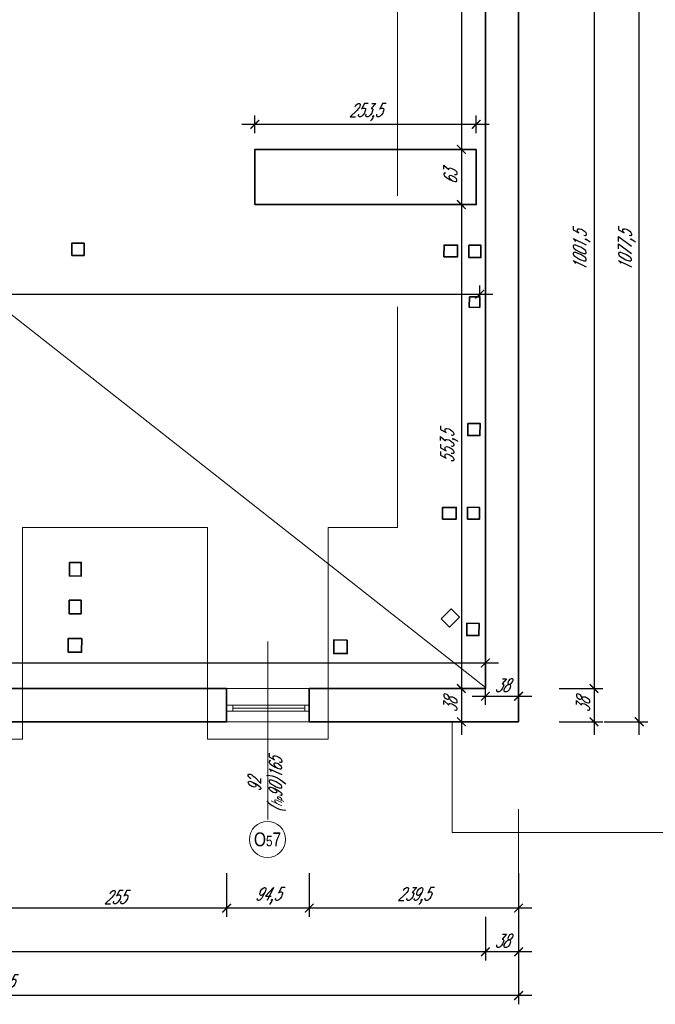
# Model space of a CAD drawing. Header units: millimetres. Extents: x 402 to 79005, y -7782 to 89952.
# Tile 8 of 256: x 23578 to 24306, y 9021 to 10147. Entities that reach past the tile are written whole.
import ezdxf

# ---------------------------------------------------------------- set-up
doc = ezdxf.new("R2010")
doc.units = ezdxf.units.MM
doc.header["$LTSCALE"] = 10
doc.linetypes.add('DASHED', pattern=[19.05, 12.7, -6.35])
doc.layers.get('0').update_dxf_attribs({"lineweight": 0})
doc.layers.get('Defpoints').update_dxf_attribs({"color": 253})
for name, color, linetype, lineweight in [('01-2_konstrukcja dachu', 253, 'Continuous', 35), ('01_ściany', 253, 'Continuous', 35), ('03-01_okna', 253, 'Continuous', 15), ('04-1_widok', 253, 'Continuous', 5), ('04-2_nad', 253, 'DASHED', 5), ('05-01_wymiary', 253, 'Continuous', 5), ('05-03_opis', 253, 'Continuous', 5)]:
    doc.layers.add(name, color=color, linetype=linetype, lineweight=lineweight)
doc.styles.add('ariel', font='ARIAL.TTF', dxfattribs={"width": 0.8})
doc.styles.add('ariel_wym', font='simplex.shx', dxfattribs={"width": 0.65, "oblique": 25})
doc.dimstyles.new('ariel 50', dxfattribs={"dimtxt": 15, "dimasz": 10, "dimexe": 10, "dimexo": 0, "dimgap": 5, "dimtad": 1, "dimdec": 1, "dimrnd": 0.5, "dimtxsty": 'ariel_wym', "dimblk": 'ARCHTICK', "dimcen": 2.5, "dimdle": 15, "dimazin": 0, "dimtfac": 1, "dimtdec": 1, "dimtix": 1, "dimtmove": 0, "dimatfit": 3, "dimldrblk": 'DOT', "dimfxl": 0, "dimarcsym": 0})
doc.dimstyles.new('ariel 50 wnętrze', dxfattribs={"dimtxt": 15, "dimasz": 10, "dimexe": 10, "dimexo": 0, "dimgap": 5, "dimtad": 1, "dimdec": 1, "dimrnd": 0.5, "dimtxsty": 'ariel_wym', "dimblk": 'ARCHTICK', "dimcen": 2.5, "dimdle": 15, "dimazin": 0, "dimtfac": 1, "dimtdec": 1, "dimtix": 1, "dimtmove": 0, "dimatfit": 3, "dimldrblk": 'DOT', "dimfxl": 0, "dimarcsym": 0})

# ---------------------------------------------------------------- blocks, each defined once
blk = doc.blocks.new('_ArchTick')
at = {"color": 0, "linetype": 'ByBlock', "const_width": 0.15}
blk.add_lwpolyline([(-0.5, -0.5), (0.5, 0.5)], dxfattribs=at)
blk = doc.blocks.new('*D3437')
at = {"layer": '05-01_wymiary', "color": 0, "lineweight": -2}
for p, q in [((24235.5, 10398.5), (24235.5, 9366.9)), ((24195.5, 10383.5), (24245.5, 10383.5)), ((24195.5, 9381.9), (24245.5, 9381.9))]:
    blk.add_line(p, q, dxfattribs=at)
at = {"layer": 'Defpoints', "color": 0, "lineweight": 0}
for p in [(24111.2, 10383.5), (24111.2, 9381.9), (24235.5, 9381.9)]:
    blk.add_point(p, dxfattribs=at)
at = {"layer": '05-01_wymiary', "color": 0, "lineweight": -2, "xscale": 10, "yscale": 10, "zscale": 10}
for p, rotation in [((24235.5, 10383.5), 90), ((24235.5, 9381.9), 270)]:
    blk.add_blockref('_ArchTick', p, dxfattribs=dict(at, rotation=rotation))
at = {"layer": '05-01_wymiary', "color": 0, "insert": (24221.5, 9882.7), "char_height": 15, "attachment_point": 5, "rotation": 90, "style": 'ariel_wym'}
blk.add_mtext('1001,5', dxfattribs=at)
blk = doc.blocks.new('_Dot')
at = {"color": 0, "linetype": 'ByBlock', "lineweight": -2}
blk.add_line((-0.5, 0), (-1, 0), dxfattribs=at)
at = {"color": 0, "linetype": 'ByBlock', "const_width": 0.5}
blk.add_lwpolyline([(-0.25, 0, 1), (0.25, 0, 1)], format="xyb", close=True, dxfattribs=at)
blk = doc.blocks.new('*D3438')
at = {"layer": '05-01_wymiary', "color": 0, "lineweight": -2}
for p, q in [((24235.5, 9396.9), (24235.5, 9328.9)), ((24195.5, 9381.9), (24245.5, 9381.9)), ((24195.5, 9343.9), (24245.5, 9343.9))]:
    blk.add_line(p, q, dxfattribs=at)
at = {"layer": 'Defpoints', "color": 0, "lineweight": 0}
for p in [(24111.2, 9381.9), (24149.2, 9343.9), (24235.5, 9343.9)]:
    blk.add_point(p, dxfattribs=at)
at = {"layer": '05-01_wymiary', "color": 0, "lineweight": -2, "xscale": 10, "yscale": 10, "zscale": 10}
for p, rotation in [((24235.5, 9381.9), 90), ((24235.5, 9343.9), 270)]:
    blk.add_blockref('_ArchTick', p, dxfattribs=dict(at, rotation=rotation))
at = {"layer": '05-01_wymiary', "color": 0, "insert": (24223, 9362.9), "char_height": 15, "attachment_point": 5, "rotation": 90, "style": 'ariel_wym'}
blk.add_mtext('38', dxfattribs=at)
blk = doc.blocks.new('*D3439')
at = {"layer": '05-01_wymiary', "color": 0, "lineweight": -2}
for p, q in [((24287.2, 9328.9), (24287.2, 10436.5)), ((24247.2, 10421.5), (24297.2, 10421.5)), ((24247.2, 9343.9), (24297.2, 9343.9))]:
    blk.add_line(p, q, dxfattribs=at)
at = {"layer": 'Defpoints', "color": 0, "lineweight": 0}
for p in [(24149.2, 10421.5), (24287.2, 10421.5), (24149.2, 9343.9)]:
    blk.add_point(p, dxfattribs=at)
at = {"layer": '05-01_wymiary', "color": 0, "lineweight": -2, "xscale": 10, "yscale": 10, "zscale": 10}
for p, rotation in [((24287.2, 10421.5), 90), ((24287.2, 9343.9), 270)]:
    blk.add_blockref('_ArchTick', p, dxfattribs=dict(at, rotation=rotation))
at = {"layer": '05-01_wymiary', "color": 0, "insert": (24273.3, 9882.7), "char_height": 15, "attachment_point": 5, "rotation": 90, "style": 'ariel_wym'}
blk.add_mtext('1077,5', dxfattribs=at)
blk = doc.blocks.new('*D3470')
at = {"layer": '05-01_wymiary', "color": 0, "lineweight": -2}
for p, q in [((23909.6, 9170.8), (23909.6, 9120.8)), ((24149.2, 9170.8), (24149.2, 9120.8)), ((24164.2, 9130.8), (23894.6, 9130.8))]:
    blk.add_line(p, q, dxfattribs=at)
at = {"layer": 'Defpoints', "color": 0, "lineweight": 0}
for p in [(23909.6, 9381.9), (24149.2, 9343.9), (23909.6, 9130.8)]:
    blk.add_point(p, dxfattribs=at)
at = {"layer": '05-01_wymiary', "color": 0, "lineweight": -2, "xscale": 10, "yscale": 10, "zscale": 10, "rotation": 180}
blk.add_blockref('_ArchTick', (23909.6, 9130.8), dxfattribs=at)
at = {"layer": '05-01_wymiary', "color": 0, "lineweight": -2, "xscale": 10, "yscale": 10, "zscale": 10}
blk.add_blockref('_ArchTick', (24149.2, 9130.8), dxfattribs=at)
at = {"layer": '05-01_wymiary', "color": 0, "insert": (24029.4, 9144.7), "char_height": 15, "attachment_point": 5, "style": 'ariel_wym'}
blk.add_mtext('239,5', dxfattribs=at)
blk = doc.blocks.new('*D3471')
at = {"layer": '05-01_wymiary', "color": 0, "lineweight": -2}
for p, q in [((23815.1, 9170.8), (23815.1, 9120.8)), ((23909.6, 9170.8), (23909.6, 9120.8)), ((23924.6, 9130.8), (23800.1, 9130.8))]:
    blk.add_line(p, q, dxfattribs=at)
at = {"layer": 'Defpoints', "color": 0, "lineweight": 0}
for p in [(23815.1, 9381.9), (23909.6, 9381.9), (23815.1, 9130.8)]:
    blk.add_point(p, dxfattribs=at)
at = {"layer": '05-01_wymiary', "color": 0, "lineweight": -2, "xscale": 10, "yscale": 10, "zscale": 10, "rotation": 180}
blk.add_blockref('_ArchTick', (23815.1, 9130.8), dxfattribs=at)
at = {"layer": '05-01_wymiary', "color": 0, "lineweight": -2, "xscale": 10, "yscale": 10, "zscale": 10}
blk.add_blockref('_ArchTick', (23909.6, 9130.8), dxfattribs=at)
at = {"layer": '05-01_wymiary', "color": 0, "insert": (23862.4, 9144.7), "char_height": 15, "attachment_point": 5, "style": 'ariel_wym'}
blk.add_mtext('94,5', dxfattribs=at)
blk = doc.blocks.new('*D3472')
at = {"layer": '05-01_wymiary', "color": 0, "lineweight": -2}
for p, q in [((23559.9, 9170.8), (23559.9, 9120.8)), ((23815.1, 9170.8), (23815.1, 9120.8)), ((23830.1, 9130.8), (23544.9, 9130.8))]:
    blk.add_line(p, q, dxfattribs=at)
at = {"layer": 'Defpoints', "color": 0, "lineweight": 0}
for p in [(23559.9, 9381.9), (23815.1, 9381.9), (23559.9, 9130.8)]:
    blk.add_point(p, dxfattribs=at)
at = {"layer": '05-01_wymiary', "color": 0, "lineweight": -2, "xscale": 10, "yscale": 10, "zscale": 10, "rotation": 180}
blk.add_blockref('_ArchTick', (23559.9, 9130.8), dxfattribs=at)
at = {"layer": '05-01_wymiary', "color": 0, "lineweight": -2, "xscale": 10, "yscale": 10, "zscale": 10}
blk.add_blockref('_ArchTick', (23815.1, 9130.8), dxfattribs=at)
at = {"layer": '05-01_wymiary', "color": 0, "insert": (23687.5, 9143.3), "char_height": 15, "attachment_point": 5, "style": 'ariel_wym'}
blk.add_mtext('255', dxfattribs=at)
blk = doc.blocks.new('*D3477')
at = {"layer": '05-01_wymiary', "color": 0, "lineweight": -2}
for p, q in [((24111.2, 9120.8), (24111.2, 9070.8)), ((24149.2, 9120.8), (24149.2, 9070.8)), ((24164.2, 9080.8), (24096.2, 9080.8))]:
    blk.add_line(p, q, dxfattribs=at)
at = {"layer": 'Defpoints', "color": 0, "lineweight": 0}
for p in [(24111.2, 9381.9), (24149.2, 9343.9), (24111.2, 9080.8)]:
    blk.add_point(p, dxfattribs=at)
at = {"layer": '05-01_wymiary', "color": 0, "lineweight": -2, "xscale": 10, "yscale": 10, "zscale": 10, "rotation": 180}
blk.add_blockref('_ArchTick', (24111.2, 9080.8), dxfattribs=at)
at = {"layer": '05-01_wymiary', "color": 0, "lineweight": -2, "xscale": 10, "yscale": 10, "zscale": 10}
blk.add_blockref('_ArchTick', (24149.2, 9080.8), dxfattribs=at)
at = {"layer": '05-01_wymiary', "color": 0, "insert": (24130.2, 9093.3), "char_height": 15, "attachment_point": 5, "style": 'ariel_wym'}
blk.add_mtext('38', dxfattribs=at)
blk = doc.blocks.new('*D3478')
at = {"layer": '05-01_wymiary', "color": 0, "lineweight": -2}
for p, q in [((22948.6, 9120.8), (22948.6, 9070.8)), ((24111.2, 9120.8), (24111.2, 9070.8)), ((24126.2, 9080.8), (22933.6, 9080.8))]:
    blk.add_line(p, q, dxfattribs=at)
at = {"layer": 'Defpoints', "color": 0, "lineweight": 0}
for p in [(24111.2, 9381.9), (22948.6, 9343.9), (22948.6, 9080.8)]:
    blk.add_point(p, dxfattribs=at)
at = {"layer": '05-01_wymiary', "color": 0, "lineweight": -2, "xscale": 10, "yscale": 10, "zscale": 10, "rotation": 180}
blk.add_blockref('_ArchTick', (22948.6, 9080.8), dxfattribs=at)
at = {"layer": '05-01_wymiary', "color": 0, "lineweight": -2, "xscale": 10, "yscale": 10, "zscale": 10}
blk.add_blockref('_ArchTick', (24111.2, 9080.8), dxfattribs=at)
at = {"layer": '05-01_wymiary', "color": 0, "insert": (23529.9, 9094.7), "char_height": 15, "attachment_point": 5, "style": 'ariel_wym'}
blk.add_mtext('1162,5', dxfattribs=at)
blk = doc.blocks.new('*D3479')
at = {"layer": '05-01_wymiary', "color": 0, "lineweight": -2}
for p, q in [((22948.6, 9070.8), (22948.6, 9020.8)), ((24149.2, 9070.8), (24149.2, 9020.8)), ((24164.2, 9030.8), (22933.6, 9030.8))]:
    blk.add_line(p, q, dxfattribs=at)
at = {"layer": 'Defpoints', "color": 0, "lineweight": 0}
for p in [(22948.6, 9343.9), (24149.2, 9343.9), (22948.6, 9030.8)]:
    blk.add_point(p, dxfattribs=at)
at = {"layer": '05-01_wymiary', "color": 0, "lineweight": -2, "xscale": 10, "yscale": 10, "zscale": 10, "rotation": 180}
blk.add_blockref('_ArchTick', (22948.6, 9030.8), dxfattribs=at)
at = {"layer": '05-01_wymiary', "color": 0, "lineweight": -2, "xscale": 10, "yscale": 10, "zscale": 10}
blk.add_blockref('_ArchTick', (24149.2, 9030.8), dxfattribs=at)
at = {"layer": '05-01_wymiary', "color": 0, "insert": (23548.9, 9044.7), "char_height": 15, "attachment_point": 5, "style": 'ariel_wym'}
blk.add_mtext('1200,5', dxfattribs=at)
blk = doc.blocks.new('*D3684')
at = {"layer": '05-01_wymiary', "color": 0, "lineweight": -2}
for p, q in [((24083.7, 10398.5), (24083.7, 9983.5)), ((24093.7, 10383.5), (24073.7, 10383.5)), ((24093.7, 9998.5), (24073.7, 9998.5))]:
    blk.add_line(p, q, dxfattribs=at)
at = {"layer": 'Defpoints', "color": 0, "lineweight": 0}
for p in [(24111.2, 10383.5), (24083.7, 9998.5), (24100.7, 9998.5)]:
    blk.add_point(p, dxfattribs=at)
at = {"layer": '05-01_wymiary', "color": 0, "lineweight": -2, "xscale": 10, "yscale": 10, "zscale": 10}
for p, rotation in [((24083.7, 10383.5), 90), ((24083.7, 9998.5), 270)]:
    blk.add_blockref('_ArchTick', p, dxfattribs=dict(at, rotation=rotation))
at = {"layer": '05-01_wymiary', "color": 0, "insert": (24071.2, 10191), "char_height": 15, "attachment_point": 5, "rotation": 90, "style": 'ariel_wym'}
blk.add_mtext('385', dxfattribs=at)
blk = doc.blocks.new('*D3685')
at = {"layer": '05-01_wymiary', "color": 0, "lineweight": -2}
for p, q in [((24083.7, 10013.5), (24083.7, 9920.3)), ((24093.7, 9998.5), (24073.7, 9998.5)), ((24093.7, 9935.3), (24073.7, 9935.3))]:
    blk.add_line(p, q, dxfattribs=at)
at = {"layer": 'Defpoints', "color": 0, "lineweight": 0}
for p in [(24100.7, 9998.5), (24083.7, 9935.3), (24100.7, 9935.3)]:
    blk.add_point(p, dxfattribs=at)
at = {"layer": '05-01_wymiary', "color": 0, "lineweight": -2, "xscale": 10, "yscale": 10, "zscale": 10}
for p, rotation in [((24083.7, 9998.5), 90), ((24083.7, 9935.3), 270)]:
    blk.add_blockref('_ArchTick', p, dxfattribs=dict(at, rotation=rotation))
at = {"layer": '05-01_wymiary', "color": 0, "insert": (24071.2, 9966.9), "char_height": 15, "attachment_point": 5, "rotation": 90, "style": 'ariel_wym'}
blk.add_mtext('63', dxfattribs=at)
blk = doc.blocks.new('*D3686')
at = {"layer": '05-01_wymiary', "color": 0, "lineweight": -2}
for p, q in [((24083.7, 9950.3), (24083.7, 9366.9)), ((24093.7, 9935.3), (24073.7, 9935.3)), ((24093.7, 9381.9), (24073.7, 9381.9))]:
    blk.add_line(p, q, dxfattribs=at)
at = {"layer": 'Defpoints', "color": 0, "lineweight": 0}
for p in [(24100.7, 9935.3), (24083.7, 9381.9), (24111.2, 9381.9)]:
    blk.add_point(p, dxfattribs=at)
at = {"layer": '05-01_wymiary', "color": 0, "lineweight": -2, "xscale": 10, "yscale": 10, "zscale": 10}
for p, rotation in [((24083.7, 9935.3), 90), ((24083.7, 9381.9), 270)]:
    blk.add_blockref('_ArchTick', p, dxfattribs=dict(at, rotation=rotation))
at = {"layer": '05-01_wymiary', "color": 0, "insert": (24069.8, 9658.6), "char_height": 15, "attachment_point": 5, "rotation": 90, "style": 'ariel_wym'}
blk.add_mtext('553,5', dxfattribs=at)
blk = doc.blocks.new('*D3687')
at = {"layer": '05-01_wymiary', "color": 0, "lineweight": -2}
for p, q in [((24083.7, 9396.9), (24083.7, 9328.9)), ((24093.7, 9381.9), (24073.7, 9381.9)), ((24093.7, 9343.9), (24073.7, 9343.9))]:
    blk.add_line(p, q, dxfattribs=at)
at = {"layer": 'Defpoints', "color": 0, "lineweight": 0}
for p in [(24111.2, 9381.9), (24083.7, 9343.9), (24149.2, 9343.9)]:
    blk.add_point(p, dxfattribs=at)
at = {"layer": '05-01_wymiary', "color": 0, "lineweight": -2, "xscale": 10, "yscale": 10, "zscale": 10}
for p, rotation in [((24083.7, 9381.9), 90), ((24083.7, 9343.9), 270)]:
    blk.add_blockref('_ArchTick', p, dxfattribs=dict(at, rotation=rotation))
at = {"layer": '05-01_wymiary', "color": 0, "insert": (24071.2, 9362.9), "char_height": 15, "attachment_point": 5, "rotation": 90, "style": 'ariel_wym'}
blk.add_mtext('38', dxfattribs=at)
blk = doc.blocks.new('*D3688')
at = {"layer": '05-01_wymiary', "color": 0, "lineweight": -2}
for p, q in [((23847.4, 10017.1), (23847.4, 10037.1)), ((24100.7, 10017.1), (24100.7, 10037.1)), ((24115.7, 10027.1), (23832.4, 10027.1))]:
    blk.add_line(p, q, dxfattribs=at)
at = {"layer": 'Defpoints', "color": 0, "lineweight": 0}
for p in [(23847.4, 10027.1), (23847.4, 9998.5), (24100.7, 9998.5)]:
    blk.add_point(p, dxfattribs=at)
at = {"layer": '05-01_wymiary', "color": 0, "lineweight": -2, "xscale": 10, "yscale": 10, "zscale": 10, "rotation": 180}
blk.add_blockref('_ArchTick', (23847.4, 10027.1), dxfattribs=at)
at = {"layer": '05-01_wymiary', "color": 0, "lineweight": -2, "xscale": 10, "yscale": 10, "zscale": 10}
blk.add_blockref('_ArchTick', (24100.7, 10027.1), dxfattribs=at)
at = {"layer": '05-01_wymiary', "color": 0, "insert": (23974.1, 10041), "char_height": 15, "attachment_point": 5, "style": 'ariel_wym'}
blk.add_mtext('253,5', dxfattribs=at)
blk = doc.blocks.new('*D3689')
at = {"layer": '05-01_wymiary', "color": 0, "lineweight": -2}
for p, q in [((22907.9, 9401.1), (22907.9, 9421.1)), ((24111.2, 9401.1), (24111.2, 9421.1)), ((22892.9, 9411.1), (24126.2, 9411.1))]:
    blk.add_line(p, q, dxfattribs=at)
at = {"layer": 'Defpoints', "color": 0, "lineweight": 0}
for p in [(24111.2, 9411.1), (22907.9, 9381.9), (24111.2, 9381.9)]:
    blk.add_point(p, dxfattribs=at)
at = {"layer": '05-01_wymiary', "color": 0, "lineweight": -2, "xscale": 10, "yscale": 10, "zscale": 10, "rotation": 180}
blk.add_blockref('_ArchTick', (22907.9, 9411.1), dxfattribs=at)
at = {"layer": '05-01_wymiary', "color": 0, "lineweight": -2, "xscale": 10, "yscale": 10, "zscale": 10}
blk.add_blockref('_ArchTick', (24111.2, 9411.1), dxfattribs=at)
at = {"layer": '05-01_wymiary', "color": 0, "insert": (23509.5, 9425), "char_height": 15, "attachment_point": 5, "style": 'ariel_wym'}
blk.add_mtext('1203,5', dxfattribs=at)
blk = doc.blocks.new('*D3690')
at = {"layer": '05-01_wymiary', "color": 0, "lineweight": -2}
for p, q in [((24111.2, 9363.1), (24111.2, 9383.1)), ((24149.2, 9363.1), (24149.2, 9383.1)), ((24096.2, 9373.1), (24164.2, 9373.1))]:
    blk.add_line(p, q, dxfattribs=at)
at = {"layer": 'Defpoints', "color": 0, "lineweight": 0}
for p in [(24149.2, 9373.1), (24111.2, 9343.9), (24149.2, 9343.9)]:
    blk.add_point(p, dxfattribs=at)
at = {"layer": '05-01_wymiary', "color": 0, "lineweight": -2, "xscale": 10, "yscale": 10, "zscale": 10, "rotation": 180}
blk.add_blockref('_ArchTick', (24111.2, 9373.1), dxfattribs=at)
at = {"layer": '05-01_wymiary', "color": 0, "lineweight": -2, "xscale": 10, "yscale": 10, "zscale": 10}
blk.add_blockref('_ArchTick', (24149.2, 9373.1), dxfattribs=at)
at = {"layer": '05-01_wymiary', "color": 0, "insert": (24130.2, 9385.6), "char_height": 15, "attachment_point": 5, "style": 'ariel_wym'}
blk.add_mtext('38', dxfattribs=at)
blk = doc.blocks.new('*D3694')
at = {"layer": '05-01_wymiary', "color": 0, "lineweight": -2}
for p, q in [((22990.7, 9822.8), (22990.7, 9842.8)), ((24104.8, 9823.8), (24104.8, 9842.8)), ((22975.7, 9832.8), (24119.8, 9832.8))]:
    blk.add_line(p, q, dxfattribs=at)
at = {"layer": 'Defpoints', "color": 0, "lineweight": 0}
for p in [(24104.8, 9832.8), (24104.8, 9823.8), (22990.7, 9799.2)]:
    blk.add_point(p, dxfattribs=at)
at = {"layer": '05-01_wymiary', "color": 0, "lineweight": -2, "xscale": 10, "yscale": 10, "zscale": 10, "rotation": 180}
blk.add_blockref('_ArchTick', (22990.7, 9832.8), dxfattribs=at)
at = {"layer": '05-01_wymiary', "color": 0, "lineweight": -2, "xscale": 10, "yscale": 10, "zscale": 10}
blk.add_blockref('_ArchTick', (24104.8, 9832.8), dxfattribs=at)
at = {"layer": '05-01_wymiary', "color": 0, "insert": (23547.8, 9845.3), "char_height": 15, "attachment_point": 5, "style": 'ariel_wym'}
blk.add_mtext('1114', dxfattribs=at)

msp = doc.modelspace()

# ---------------------------------------------------------------- linework, layer by layer
at = {"layer": '01-2_konstrukcja dachu'}
for points in [[(23637.993, 9877.248), (23638.066, 9891.248), (23652.066, 9891.175)], [(23652.066, 9891.175), (23651.993, 9877.175), (23637.993, 9877.248)]]:
    msp.add_lwpolyline(points, dxfattribs=at)
for points in [[(24063.766, 9875.546), (24063.836, 9889.046), (24079.336, 9888.965), (24079.266, 9875.465)], [(24092.15, 9888.894), (24106.15, 9888.821), (24106.077, 9874.821), (24092.077, 9874.894)], [(24092.844, 9829.892), (24104.844, 9829.83), (24104.782, 9817.83), (24092.782, 9817.892)], [(24091.094, 9685.147), (24105.093, 9685.074), (24105.021, 9671.074), (24091.021, 9671.147)], [(24062.211, 9575.589), (24062.281, 9589.089), (24077.781, 9589.008), (24077.711, 9575.508)], [(24090.846, 9589.147), (24104.346, 9589.077), (24104.276, 9575.577), (24090.776, 9575.647)], [(23635.281, 9526.105), (23648.781, 9526.035), (23648.701, 9510.535), (23635.201, 9510.605)], [(23635.057, 9482.928), (23648.557, 9482.858), (23648.477, 9467.359), (23634.977, 9467.429)], [(24060.701, 9461.581), (24070.316, 9452.105), (24081.547, 9463.5), (24071.932, 9472.977)], [(24089.908, 9456.483), (24103.908, 9456.411), (24103.836, 9442.411), (24089.836, 9442.483)], [(23649.197, 9438.947), (23633.698, 9439.028), (23633.617, 9423.528), (23649.117, 9423.447)], [(23953.193, 9437.371), (23937.694, 9437.452), (23937.613, 9421.952), (23953.113, 9421.872)]]:
    msp.add_lwpolyline(points, close=True, dxfattribs=at)
at = {"layer": '01_ściany'}
for p, q in [((24149.226, 9343.855), (24149.226, 10421.457)), ((24111.226, 9381.855), (24111.226, 10383.457)), ((23815.12, 9381.855), (23559.87, 9381.855)), ((23815.12, 9381.855), (23815.12, 9343.855)), ((24111.226, 9381.855), (23909.62, 9381.855)), ((23909.62, 9381.855), (23909.62, 9343.855)), ((23815.12, 9343.855), (23559.87, 9343.855)), ((24149.226, 9343.855), (23909.62, 9343.855))]:
    msp.add_line(p, q, dxfattribs=at)
msp.add_lwpolyline([(24100.74, 9998.456), (23847.409, 9998.456), (23847.409, 9935.268), (24100.74, 9935.268)], close=True, dxfattribs=at)
at = {"layer": '03-01_okna', "linetype": 'Continuous', "lineweight": 0}
for p, q in [((23815.12, 9362.845), (23909.62, 9362.845)), ((23822.11, 9355.855), (23822.11, 9362.845)), ((23822.11, 9359.35), (23904.448, 9359.35)), ((23904.448, 9355.855), (23904.448, 9362.845)), ((23815.12, 9355.855), (23909.62, 9355.855))]:
    msp.add_line(p, q, dxfattribs=at)
at = {"layer": '03-01_okna'}
msp.add_line((23815.12, 9343.855), (23909.62, 9343.855), dxfattribs=at)
at = {"layer": '04-1_widok'}
for p, q in [((23909.62, 9381.855), (23815.12, 9381.855)), ((24073.226, 9343.855), (24073.226, 9217.169)), ((25722.226, 9217.169), (24073.226, 9217.169))]:
    msp.add_line(p, q, dxfattribs=at)
at = {"layer": '04-2_nad', "ltscale": 2}
for p, q in [((24010.484, 10199.262), (24010.484, 9566.05)), ((23793.37, 9566.05), (23581.62, 9566.05)), ((23581.62, 9323.855), (23581.62, 9566.05)), ((23793.37, 9323.855), (23793.37, 9566.05)), ((24010.484, 9566.05), (23931.37, 9566.05)), ((23931.37, 9323.855), (23931.37, 9566.05)), ((23443.62, 9323.855), (23581.62, 9323.855)), ((23793.37, 9323.855), (23931.37, 9323.855))]:
    msp.add_line(p, q, dxfattribs=at)
at = {"layer": '05-01_wymiary'}
msp.add_line((24149.226, 9020.774), (24149.226, 9243.855), dxfattribs=at)
at = {"layer": '05-03_opis'}
msp.add_line((22837.822, 10383.457), (24111.226, 9383.089), dxfattribs=at)
at = {"layer": '05-03_opis', "lineweight": 0}
msp.add_line((23862.37, 9435.654), (23862.37, 9232.04), dxfattribs=at)
msp.add_circle((23861.87, 9209.351), 20.689, dxfattribs=at)

# ---------------------------------------------------------------- texts
at = {"layer": '05-03_opis', "lineweight": 0, "insert": (23861.3, 9272.036), "char_height": 14.4, "width": 62.66128, "attachment_point": 5, "rotation": 90, "style": 'ariel_wym'}
msp.add_mtext('92\\P({\\H0.8333x;h\\H0.6x;p}90)165', dxfattribs=at)
at = {"layer": '05-03_opis', "lineweight": 0, "insert": (23861.87, 9209.351), "char_height": 15.84, "width": 75.19353, "attachment_point": 5, "style": 'ariel'}
msp.add_mtext('O{\\H0.7576x;5}7', dxfattribs=at)

# ---------------------------------------------------------------- dimensions: what is measured, and where the dimension line sits
at = {"layer": '05-01_wymiary'}
dim = msp.add_linear_dim(base=(24287.195, 10421.457), p1=(24149.226, 9343.855), p2=(24149.226, 10421.457), angle=90, dimstyle='ariel 50', dxfattribs=at)
dim.commit()
dim.dimension.update_dxf_attribs({"geometry": '*D3439', "text_midpoint": (24273.266, 9882.656)})
for base, p1, p2, dimstyle, picture, middle in [((24083.732, 9998.456), (24111.226, 10383.457), (24100.74, 9998.456), 'ariel 50 wnętrze', '*D3684', (24071.232, 10190.956)), ((24235.466, 9381.855), (24111.226, 10383.457), (24111.226, 9381.855), 'ariel 50', '*D3437', (24221.537, 9882.656)), ((24083.732, 9935.268), (24100.74, 9998.456), (24100.74, 9935.268), 'ariel 50 wnętrze', '*D3685', (24071.232, 9966.862)), ((24083.732, 9381.855), (24100.74, 9935.268), (24111.226, 9381.855), 'ariel 50 wnętrze', '*D3686', (24069.804, 9658.562)), ((24083.732, 9343.855), (24111.226, 9381.855), (24149.226, 9343.855), 'ariel 50 wnętrze', '*D3687', (24071.232, 9362.855)), ((24235.466, 9343.855), (24111.226, 9381.855), (24149.226, 9343.855), 'ariel 50', '*D3438', (24222.966, 9362.855))]:
    dim = msp.add_linear_dim(base=base, p1=p1, p2=p2, angle=90, dimstyle=dimstyle, override={"dimtmove": 1}, dxfattribs=at)
    dim.commit()
    dim.dimension.update_dxf_attribs({"geometry": picture, "text_midpoint": middle})
for base, p1, p2, dimstyle, picture, middle in [((23847.409, 10027.075), (24100.74, 9998.456), (23847.409, 9998.456), 'ariel 50 wnętrze', '*D3688', (23974.075, 10041.004)), ((24111.226, 9411.089), (22907.861, 9381.855), (24111.226, 9381.855), 'ariel 50 wnętrze', '*D3689', (23509.543, 9425.018)), ((23909.62, 9130.774), (24149.226, 9343.855), (23909.62, 9381.855), 'ariel 50', '*D3470', (24029.423, 9144.703)), ((24111.226, 9080.774), (24149.226, 9343.855), (24111.226, 9381.855), 'ariel 50', '*D3477', (24130.226, 9093.274)), ((22948.611, 9030.774), (24149.226, 9343.855), (22948.611, 9343.855), 'ariel 50', '*D3479', (23548.918, 9044.703))]:
    dim = msp.add_linear_dim(base=base, p1=p1, p2=p2, dimstyle=dimstyle, dxfattribs=at)
    dim.commit()
    dim.dimension.update_dxf_attribs({"geometry": picture, "text_midpoint": middle})
for base, p1, p2, dimstyle, picture, middle in [((24104.813, 9832.764), (22990.706, 9799.214), (24104.813, 9823.83), 'ariel 50 wnętrze', '*D3694', (23547.759, 9845.264)), ((24149.226, 9373.089), (24111.226, 9343.855), (24149.226, 9343.855), 'ariel 50 wnętrze', '*D3690', (24130.226, 9385.589)), ((22948.611, 9080.774), (24111.226, 9381.855), (22948.611, 9343.855), 'ariel 50', '*D3478', (23529.918, 9094.703)), ((23559.870491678, 9130.774475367), (23815.120491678, 9381.855118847), (23559.870491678, 9381.855118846), 'ariel 50', '*D3472', (23687.495491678, 9143.274475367)), ((23815.12, 9130.774), (23909.62, 9381.855), (23815.12, 9381.855), 'ariel 50', '*D3471', (23862.37, 9144.703))]:
    dim = msp.add_linear_dim(base=base, p1=p1, p2=p2, dimstyle=dimstyle, override={"dimtmove": 1}, dxfattribs=at)
    dim.commit()
    dim.dimension.update_dxf_attribs({"geometry": picture, "text_midpoint": middle})

doc.saveas('drawing.dxf')
